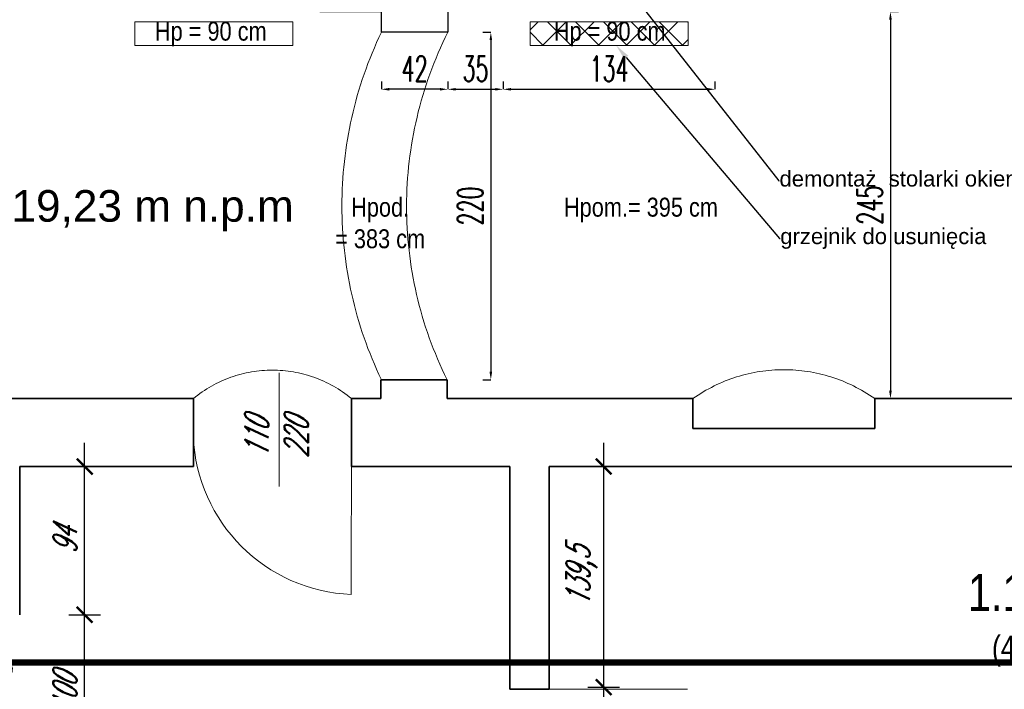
# Model space of a CAD drawing. Header units: millimetres. Extents: x 402 to 79005, y -7782 to 89952.
# Tile 177 of 256: x 26021 to 26644, y 28995 to 29419. Entities that reach past the tile are written whole.
import ezdxf
from ezdxf import colors
from ezdxf.entities.mleader import LeaderData, LeaderLine
from ezdxf.math import Vec2, Vec3

# ---------------------------------------------------------------- set-up
doc = ezdxf.new("R2010")
doc.units = ezdxf.units.MM
doc.header["$LTSCALE"] = 10
doc.linetypes.add('DASHED', pattern=[19.05, 12.7, -6.35])
doc.layers.get('0').update_dxf_attribs({"lineweight": 0})
doc.layers.get('Defpoints').update_dxf_attribs({"color": 253})
for name, color, linetype, lineweight in [('000_rzedne', 7, 'Continuous', 0), ('01 parter - ściany', 253, 'Continuous', 35), ('03_drzwi', 253, 'Continuous', 15), ('04-2_nad', 253, 'DASHED', 5), ('05-01_wymiary', 253, 'Continuous', 5), ('05-03_opis', 253, 'Continuous', 5), ('0_A_GRANICA OPRACOWANIA', 1, 'Continuous', 0), ('0_A_GRZEJNKI', 6, 'Continuous', 0), ('0_A_WYMIAROWANIE', 1, 'Continuous', 5), ('0_A_ŚCIANY ', 253, 'Continuous', 30), ('0_OPISY', 1, 'Continuous', 0), ('0_PROJ DEMONTAŻE', 10, 'Continuous', 0), ('0_PROJ WYBURZENIA', 1, 'Continuous', 0)]:
    doc.layers.add(name, color=color, linetype=linetype, lineweight=lineweight)
doc.styles.add('ariel', font='ARIAL.TTF', dxfattribs={"width": 0.8})
doc.styles.add('ariel_wym', font='simplex.shx', dxfattribs={"width": 0.65, "oblique": 25})
doc.styles.add('SIMPLEXD', font='simplex.shx', dxfattribs={"width": 0.6})
doc.styles.get("Standard").update_dxf_attribs({"font": 'arial.ttf'})
doc.styles.add('ZAGOSP', font='txt', dxfattribs={"height": 0.8})
doc.dimstyles.new('1-100', dxfattribs={"dimtxt": 16, "dimasz": 5, "dimexe": 0, "dimexo": 0, "dimgap": 5, "dimtad": 1, "dimdec": 1, "dimtxsty": 'SIMPLEXD', "dimcen": 5, "dimclrt": 256, "dimadec": 0, "dimazin": 0, "dimtfac": 1, "dimtdec": 0, "dimtix": 1, "dimtmove": 1, "dimatfit": 3, "dimldrblk": 'LP', "dimfxl": 0, "dimarcsym": 0})
doc.dimstyles.new('ariel 50 wnętrze', dxfattribs={"dimtxt": 15, "dimasz": 10, "dimexe": 10, "dimexo": 0, "dimgap": 5, "dimtad": 1, "dimdec": 1, "dimrnd": 0.5, "dimtxsty": 'ariel_wym', "dimblk": 'ARCHTICK', "dimcen": 2.5, "dimdle": 15, "dimazin": 0, "dimtfac": 1, "dimtdec": 1, "dimtix": 1, "dimtmove": 0, "dimatfit": 3, "dimldrblk": 'DOT', "dimfxl": 0, "dimarcsym": 0})

# ---------------------------------------------------------------- blocks, each defined once
blk = doc.blocks.new('_ArchTick')
at = {"color": 0, "linetype": 'ByBlock', "const_width": 0.15}
blk.add_lwpolyline([(-0.5, -0.5), (0.5, 0.5)], dxfattribs=at)
blk = doc.blocks.new('*D1155')
at = {"layer": '05-01_wymiary', "color": 0, "lineweight": -2}
for p, q in [((26061.93, 28927.64), (26061.93, 29057.64)), ((26051.93, 29042.64), (26071.93, 29042.64)), ((26051.93, 28942.64), (26071.93, 28942.64))]:
    blk.add_line(p, q, dxfattribs=at)
at = {"layer": 'Defpoints', "color": 0}
for p in [(26020.83, 29042.64), (26061.93, 29042.64), (26020.83, 28942.64)]:
    blk.add_point(p, dxfattribs=at)
at = {"layer": '05-01_wymiary', "color": 0, "lineweight": -2, "xscale": 10, "yscale": 10, "zscale": 10}
for p, rotation in [((26061.93, 29042.64), 90), ((26061.93, 28942.64), 270)]:
    blk.add_blockref('_ArchTick', p, dxfattribs=dict(at, rotation=rotation))
at = {"layer": '05-01_wymiary', "color": 0, "insert": (26049.43, 28992.64), "char_height": 15, "attachment_point": 5, "rotation": 90, "style": 'ariel_wym'}
blk.add_mtext('100', dxfattribs=at)
blk = doc.blocks.new('_Dot')
at = {"color": 0, "linetype": 'ByBlock', "lineweight": -2}
blk.add_line((-0.5, 0), (-1, 0), dxfattribs=at)
at = {"color": 0, "linetype": 'ByBlock', "const_width": 0.5}
blk.add_lwpolyline([(-0.25, 0, 1), (0.25, 0, 1)], format="xyb", close=True, dxfattribs=at)
blk = doc.blocks.new('*D1156')
at = {"layer": '05-01_wymiary', "color": 0, "lineweight": -2}
for p, q in [((26061.93, 29027.64), (26061.93, 29151.5)), ((26051.93, 29136.5), (26071.93, 29136.5)), ((26051.93, 29042.64), (26071.93, 29042.64))]:
    blk.add_line(p, q, dxfattribs=at)
at = {"layer": 'Defpoints', "color": 0}
for p in [(26020.83, 29136.5), (26061.93, 29136.5), (26020.83, 29042.64)]:
    blk.add_point(p, dxfattribs=at)
at = {"layer": '05-01_wymiary', "color": 0, "lineweight": -2, "xscale": 10, "yscale": 10, "zscale": 10}
for p, rotation in [((26061.93, 29136.5), 90), ((26061.93, 29042.64), 270)]:
    blk.add_blockref('_ArchTick', p, dxfattribs=dict(at, rotation=rotation))
at = {"layer": '05-01_wymiary', "color": 0, "insert": (26049.43, 29089.57), "char_height": 15, "attachment_point": 5, "rotation": 90, "style": 'ariel_wym'}
blk.add_mtext('94', dxfattribs=at)
blk = doc.blocks.new('*D1157')
at = {"layer": '05-01_wymiary', "color": 0, "lineweight": -2}
for p, q in [((26390.2, 29151.5), (26390.2, 28981.79)), ((26380.2, 29136.5), (26400.2, 29136.5)), ((26380.2, 28996.79), (26400.2, 28996.79))]:
    blk.add_line(p, q, dxfattribs=at)
at = {"layer": 'Defpoints', "color": 0}
for p in [(26355.83, 29136.5), (26355.83, 28996.79), (26390.2, 28996.79)]:
    blk.add_point(p, dxfattribs=at)
at = {"layer": '05-01_wymiary', "color": 0, "lineweight": -2, "xscale": 10, "yscale": 10, "zscale": 10}
for p, rotation in [((26390.2, 29136.5), 90), ((26390.2, 28996.79), 270)]:
    blk.add_blockref('_ArchTick', p, dxfattribs=dict(at, rotation=rotation))
at = {"layer": '05-01_wymiary', "color": 0, "insert": (26376.27, 29066.64), "char_height": 15, "attachment_point": 5, "rotation": 90, "style": 'ariel_wym'}
blk.add_mtext('139,5', dxfattribs=at)
blk = doc.blocks.new('*D1158')
at = {"layer": '05-01_wymiary', "color": 0, "lineweight": -2}
for p, q in [((26390.2, 29011.79), (26390.2, 28881.79)), ((26380.2, 28996.79), (26400.2, 28996.79)), ((26380.2, 28896.79), (26400.2, 28896.79))]:
    blk.add_line(p, q, dxfattribs=at)
at = {"layer": 'Defpoints', "color": 0}
for p in [(26355.83, 28996.79), (26355.83, 28896.79), (26390.2, 28896.79)]:
    blk.add_point(p, dxfattribs=at)
at = {"layer": '05-01_wymiary', "color": 0, "lineweight": -2, "xscale": 10, "yscale": 10, "zscale": 10}
for p, rotation in [((26390.2, 28996.79), 90), ((26390.2, 28896.79), 270)]:
    blk.add_blockref('_ArchTick', p, dxfattribs=dict(at, rotation=rotation))
at = {"layer": '05-01_wymiary', "color": 0, "insert": (26377.7, 28946.79), "char_height": 15, "attachment_point": 5, "rotation": 90, "style": 'ariel_wym'}
blk.add_mtext('100', dxfattribs=at)
blk = doc.blocks.new('*D3749')
at = {"layer": '0_A_WYMIAROWANIE', "color": 0, "lineweight": -2}
for p, q in [((26576.62, 29424.5), (26571.62, 29424.5)), ((26571.62, 29419.5), (26571.62, 29184.5)), ((26576.62, 29179.5), (26571.62, 29179.5))]:
    blk.add_line(p, q, dxfattribs=at)
at = {"layer": '0_A_WYMIAROWANIE', "color": 0, "lineweight": 9}
for points in [[(26572.45, 29419.5), (26570.79, 29419.5), (26571.62, 29424.5)], [(26570.79, 29184.5), (26572.45, 29184.5), (26571.62, 29179.5)]]:
    blk.add_solid(points, dxfattribs=at)
at = {"layer": 'Defpoints', "color": 0, "lineweight": 9}
for p in [(26632.22, 29424.5), (26571.62, 29179.5), (26632.22, 29179.5)]:
    blk.add_point(p, dxfattribs=at)
at = {"layer": '0_A_WYMIAROWANIE', "insert": (26558.62, 29302), "char_height": 16, "attachment_point": 5, "rotation": 90, "style": 'SIMPLEXD'}
blk.add_mtext('245', dxfattribs=at)
blk = doc.blocks.new('LP')
for p, q in [((0, 0), (-1, 0)), ((0, 1), (0, 0)), ((0, -1), (0, 0)), ((0, 0), (1, 0))]:
    blk.add_line(p, q)
at = {"const_width": 0.2}
blk.add_lwpolyline([(0.71, 0.71), (-0.71, -0.71)], dxfattribs=at)
blk = doc.blocks.new('*D3750')
at = {"layer": '0_A_WYMIAROWANIE', "color": 0, "lineweight": -2}
for p, q in [((26313.86, 29411.5), (26318.86, 29411.5)), ((26318.86, 29406.5), (26318.86, 29196.51)), ((26313.86, 29191.51), (26318.86, 29191.51))]:
    blk.add_line(p, q, dxfattribs=at)
at = {"layer": '0_A_WYMIAROWANIE', "color": 0, "lineweight": 9}
for points in [[(26319.69, 29406.5), (26318.02, 29406.5), (26318.86, 29411.5)], [(26318.02, 29196.51), (26319.69, 29196.51), (26318.86, 29191.51)]]:
    blk.add_solid(points, dxfattribs=at)
at = {"layer": 'Defpoints', "color": 0, "lineweight": 9}
for p in [(26291.65, 29411.5), (26291.17, 29191.51), (26318.86, 29191.51)]:
    blk.add_point(p, dxfattribs=at)
at = {"layer": '0_A_WYMIAROWANIE', "insert": (26305.86, 29301.51), "char_height": 16, "attachment_point": 5, "rotation": 90, "style": 'SIMPLEXD'}
blk.add_mtext('220', dxfattribs=at)
blk = doc.blocks.new('*D3751')
at = {"layer": '0_A_WYMIAROWANIE', "color": 0, "lineweight": -2}
for p, q in [((26291.65, 29380.37), (26291.65, 29375.37)), ((26326.65, 29380.37), (26326.65, 29375.37)), ((26296.65, 29375.37), (26321.65, 29375.37))]:
    blk.add_line(p, q, dxfattribs=at)
at = {"layer": '0_A_WYMIAROWANIE', "color": 0, "lineweight": 9}
for points in [[(26296.65, 29376.2), (26296.65, 29374.54), (26291.65, 29375.37)], [(26321.65, 29374.54), (26321.65, 29376.2), (26326.65, 29375.37)]]:
    blk.add_solid(points, dxfattribs=at)
at = {"layer": 'Defpoints', "color": 0, "lineweight": 9}
for p in [(26291.65, 29411.99), (26326.65, 29411.99), (26326.65, 29375.37)]:
    blk.add_point(p, dxfattribs=at)
at = {"layer": '0_A_WYMIAROWANIE', "insert": (26309.15, 29388.37), "char_height": 16, "attachment_point": 5, "style": 'SIMPLEXD'}
blk.add_mtext('35', dxfattribs=at)
blk = doc.blocks.new('*D3752')
at = {"layer": '0_A_WYMIAROWANIE', "color": 0, "lineweight": -2}
for p, q in [((26326.65, 29380.37), (26326.65, 29375.37)), ((26460.65, 29380.37), (26460.65, 29375.37)), ((26331.65, 29375.37), (26455.65, 29375.37))]:
    blk.add_line(p, q, dxfattribs=at)
at = {"layer": '0_A_WYMIAROWANIE', "color": 0, "lineweight": 9}
for points in [[(26331.65, 29376.2), (26331.65, 29374.54), (26326.65, 29375.37)], [(26455.65, 29374.54), (26455.65, 29376.2), (26460.65, 29375.37)]]:
    blk.add_solid(points, dxfattribs=at)
at = {"layer": 'Defpoints', "color": 0, "lineweight": 9}
for p in [(26460.65, 29416.56), (26326.65, 29411.99), (26460.65, 29375.37)]:
    blk.add_point(p, dxfattribs=at)
at = {"layer": '0_A_WYMIAROWANIE', "insert": (26393.65, 29388.37), "char_height": 16, "attachment_point": 5, "style": 'SIMPLEXD'}
blk.add_mtext('134', dxfattribs=at)
blk = doc.blocks.new('*D3753')
at = {"layer": '0_A_WYMIAROWANIE', "color": 0, "lineweight": -2}
for p, q in [((26249.65, 29380.37), (26249.65, 29375.37)), ((26291.65, 29380.37), (26291.65, 29375.37)), ((26286.65, 29375.37), (26254.65, 29375.37))]:
    blk.add_line(p, q, dxfattribs=at)
at = {"layer": '0_A_WYMIAROWANIE', "color": 0, "lineweight": 9}
for points in [[(26254.65, 29376.2), (26254.65, 29374.54), (26249.65, 29375.37)], [(26286.65, 29374.54), (26286.65, 29376.2), (26291.65, 29375.37)]]:
    blk.add_solid(points, dxfattribs=at)
at = {"layer": 'Defpoints', "color": 0, "lineweight": 9}
for p in [(26249.65, 29398.99), (26291.65, 29399.99), (26249.65, 29375.37)]:
    blk.add_point(p, dxfattribs=at)
at = {"layer": '0_A_WYMIAROWANIE', "insert": (26270.65, 29388.37), "char_height": 16, "attachment_point": 5, "style": 'SIMPLEXD'}
blk.add_mtext('42', dxfattribs=at)

msp = doc.modelspace()

# ---------------------------------------------------------------- hatches: boundary and pattern name
at = {"layer": '0_PROJ WYBURZENIA', "lineweight": 0, "ltscale": 100}
h = msp.add_hatch(dxfattribs=at)
h.set_pattern_fill('ANSI37', color=256, scale=100, style=0)
h.set_pattern_definition([(45, (27447.722, 31560.11), (-8.838835, 8.838835), []), (135, (27447.722, 31560.11), (-8.838835, -8.838835), [])])
h.paths.add_polyline_path([(26343.653, 29403.172), (26443.653, 29403.172), (26443.653, 29418.172), (26343.653, 29418.172)])

# ---------------------------------------------------------------- linework, layer by layer
at = {"layer": '01 parter - ściany'}
for p, q in [((26291.168, 29191.512), (26249.19, 29191.512)), ((26249.19, 29191.512), (26249.19, 29179.499)), ((26291.168, 29191.512), (26291.168, 29179.499)), ((26130.676, 29179.499), (25633.272, 29179.499)), ((26130.676, 29179.499), (26130.676, 29136.499)), ((26249.19, 29179.499), (26230.676, 29179.499)), ((26230.676, 29179.499), (26230.676, 29136.499)), ((26446.676, 29179.499), (26291.168, 29179.499)), ((26446.676, 29179.499), (26446.676, 29160.499)), ((27314.598, 29179.499), (26561.676, 29179.499)), ((26561.676, 29160.499), (26561.676, 29179.499)), ((26446.676, 29160.499), (26561.676, 29160.499)), ((26130.676, 29136.499), (26020.835, 29136.499)), ((26020.835, 29042.635), (26020.835, 29136.499)), ((26330.835, 29136.499), (26230.676, 29136.499)), ((26330.835, 28995.519), (26330.835, 29136.499)), ((27166.835, 29136.499), (26355.835, 29136.499)), ((26355.835, 28995.519), (26355.835, 29136.499)), ((26355.835, 28995.519), (26330.835, 28995.519)), ((26355.835, 28996.791), (26355.835, 28995.519))]:
    msp.add_line(p, q, dxfattribs=at)
at = {"layer": '03_drzwi'}
for p, q in [((26185.064, 29123.894), (26185.044, 29195.804)), ((26230.611, 29055.499), (26230.676, 29155.499)), ((26443.335, 28995.453), (26343.335, 28995.519))]:
    msp.add_line(p, q, dxfattribs=at)
msp.add_arc((26234.904, 29159.724), 104.314, 182.321384, 267.641137, dxfattribs=at)
at = {"layer": '04-2_nad', "ltscale": 2}
for centre, radius, start, end in [((26478.942, 29301.506), 254.306, 154.372282, 205.627718), ((26512.566, 29301.018), 246.999, 153.429993, 206.317502), ((26504.176, 29098.548), 99.294, 54.613398, 125.386602), ((26180.676, 29119.313), 78.245, 50.281519, 129.718481)]:
    msp.add_arc(centre, radius, start, end, dxfattribs=at)
at = {"layer": '0_A_GRANICA OPRACOWANIA', "color": 1, "linetype": 'DASHED', "const_width": 4}
msp.add_lwpolyline([(25790.687, 30406.325), (26803.781, 30406.325), (26803.781, 29012.403), (25790.687, 29012.403)], close=True, dxfattribs=at)
at = {"layer": '0_A_GRZEJNKI', "lineweight": 0}
for points in [[(26093.653, 29418.172), (26193.653, 29418.172), (26193.653, 29403.172), (26093.653, 29403.172), (26093.653, 29418.172)], [(26343.653, 29418.172), (26443.653, 29418.172), (26443.653, 29403.172), (26343.653, 29403.172), (26343.653, 29418.172)]]:
    msp.add_lwpolyline(points, dxfattribs=at)
at = {"layer": '0_A_ŚCIANY ', "lineweight": 30}
msp.add_lwpolyline([(26291.653, 29424.499), (26291.653, 29411.499), (26249.653, 29411.499), (26249.653, 29424.499), (26210.653, 29424.499)], dxfattribs=at)
at = {"layer": '0_PROJ DEMONTAŻE', "linetype": 'DASHED', "lineweight": 0}
msp.add_lwpolyline([(26343.653, 29403.172), (26443.653, 29403.172), (26443.653, 29418.172), (26343.653, 29418.172)], close=True, dxfattribs=at)

# ---------------------------------------------------------------- texts
at = {"color": 1, "lineweight": 30, "ltscale": 100, "char_height": 12, "width": 185.4507, "attachment_point": 2}
for s, insert in [('{\\fArial Narrow|b0|i0|c238|p34;Hp = 90 cm}', (26141.71, 29418.172)), ('{\\fArial Narrow|b0|i0|c238|p34;Hp = 90 cm}', (26394.041, 29418.172)), ('{\\fArial Narrow|b0|i0|c238|p34;Hpod. \\P= 383 cm}', (26248.842, 29306.732)), ('{\\fArial Narrow|b0|i0|c238|p34;Hpom.= 395 cm}', (26413.821, 29306.732))]:
    msp.add_mtext(s, dxfattribs=dict(at, insert=insert))
at = {"layer": '000_rzedne', "color": 1, "lineweight": 0, "insert": (26194.201, 29311.546), "char_height": 20, "width": 434.43083, "attachment_point": 3, "style": 'ZAGOSP'}
msp.add_mtext('{\\fArial|b0|i0|c238|p34;%%P0,00 = 19,23 m n.p.m}', dxfattribs=at)
at = {"layer": '03_drzwi', "char_height": 15, "width": 160.59049, "attachment_point": 1, "style": 'ariel_wym'}
for s, insert, rotation in [('110\\P220', (26163.278, 29141.958), 89.991501), ('80\\P200', (25994.936, 29009.785), 359.991501)]:
    msp.add_mtext(s, dxfattribs=dict(at, insert=insert, rotation=rotation))
at = {"layer": '05-03_opis', "insert": (26646.075, 29039.14), "char_height": 23.4234, "width": 108.9126, "attachment_point": 5, "style": 'ariel'}
msp.add_mtext('{\\fArial|b0|i0|c238|p34;1.10\\P\\H0.6404x;(4)}', dxfattribs=at)

# ---------------------------------------------------------------- dimensions: what is measured, and where the dimension line sits
at = {"layer": '05-01_wymiary'}
for base, p1, p2, picture, middle in [((26061.933, 29136.499), (26020.835, 29042.635), (26020.835, 29136.499), '*D1156', (26049.433, 29089.567)), ((26061.933, 29042.635), (26020.835, 28942.635), (26020.835, 29042.635), '*D1155', (26049.433, 28992.635)), ((26390.203, 28896.791), (26355.835, 28996.791), (26355.835, 28896.791), '*D1158', (26377.703, 28946.791))]:
    dim = msp.add_linear_dim(base=base, p1=p1, p2=p2, angle=90, dimstyle='ariel 50 wnętrze', override={"dimtmove": 1}, dxfattribs=at)
    dim.commit()
    dim.dimension.update_dxf_attribs({"geometry": picture, "text_midpoint": middle})
dim = msp.add_linear_dim(base=(26390.203, 28996.791), p1=(26355.835, 29136.499), p2=(26355.835, 28996.791), angle=90, dimstyle='ariel 50 wnętrze', dxfattribs=at)
dim.commit()
dim.dimension.update_dxf_attribs({"geometry": '*D1157', "text_midpoint": (26376.275, 29066.645)})
at = {"layer": '0_A_WYMIAROWANIE', "color": 1}
for base, p1, p2, picture, middle in [((26571.619, 29179.499), (26632.217, 29424.499), (26632.217, 29179.499), '*D3749', (26558.619, 29301.999)), ((26318.858, 29191.512), (26291.653, 29411.499), (26291.168, 29191.512), '*D3750', (26305.858, 29301.506))]:
    dim = msp.add_linear_dim(base=base, p1=p1, p2=p2, angle=90, dimstyle='1-100', dxfattribs=at)
    dim.commit()
    dim.dimension.update_dxf_attribs({"geometry": picture, "text_midpoint": middle})
for base, p1, p2, picture, middle in [((26460.653, 29375.371), (26326.653, 29411.986), (26460.653, 29416.557), '*D3752', (26393.653, 29388.371)), ((26326.653, 29375.371), (26291.653, 29411.986), (26326.653, 29411.986), '*D3751', (26309.153, 29388.371)), ((26249.653, 29375.371), (26291.653, 29399.986), (26249.653, 29398.986), '*D3753', (26270.653, 29388.371))]:
    dim = msp.add_linear_dim(base=base, p1=p1, p2=p2, dimstyle='1-100', dxfattribs=at)
    dim.commit()
    dim.dimension.update_dxf_attribs({"geometry": picture, "text_midpoint": middle})

# ---------------------------------------------------------------- leaders
at = {"layer": '0_OPISY', "color": 5, "lineweight": 0}
ml = msp.add_multileader_mtext('Standard', dxfattribs=at)
ml.set_content('demontaż  stolarki okiennej ', color=5)
ml.set_leader_properties()
ml.build(insert=Vec2(0, 0))
ml.multileader.update_dxf_attribs({"dogleg_length": 0.36, "arrow_head_size": 10})
ctx = ml.context
ctx.base_point, ctx.char_height, ctx.arrow_head_size, ctx.landing_gap_size, ctx.plane_origin = Vec3(26501.343, 29317.331), 10, 10, 0.09, Vec3(26209.945, 29566.014)
notes = []
notes.append((ctx, [(0, (1, 1, 0), (26500.983, 29317.331), (1, 0), 0.36, [(0, [(26396.006, 29451.497)], 0, [])])]))
ctx.mtext.insert, ctx.mtext.flow_direction = Vec3(26501.433, 29323.801), 5
ml = msp.add_multileader_mtext('Standard', dxfattribs=at)
ml.set_content('grzejnik do usunięcia', color=5)
ml.set_leader_properties()
ml.build(insert=Vec2(0, 0))
ml.multileader.update_dxf_attribs({"dogleg_length": 0.36, "arrow_head_size": 10})
ctx = ml.context
ctx.base_point, ctx.char_height, ctx.arrow_head_size, ctx.landing_gap_size, ctx.plane_origin = Vec3(26501.83, 29280.869), 10, 10, 0.09, Vec3(26470.158, 29322.296)
notes.append((ctx, [(0, (1, 1, 0), (26501.47, 29280.869), (1, 0), 0.36, [(0, [(26398.108, 29403.172)], 0, [])])]))
ctx.mtext.insert, ctx.mtext.flow_direction = Vec3(26501.92, 29287.339), 5
for ctx, leaders in notes:
    for number, flags, end, landing, length, lines in leaders:
        leader = LeaderData()
        leader.index, (leader.has_last_leader_line, leader.has_dogleg_vector, leader.attachment_direction) = number, flags
        leader.last_leader_point, leader.dogleg_vector, leader.dogleg_length = Vec3(end), Vec3(landing), length
        for number, points, colour, breaks in lines:
            line = LeaderLine()
            line.index, line.vertices, line.color, line.breaks = number, Vec3.list(points), colors.encode_raw_color(colour), breaks
            leader.lines.append(line)
        ctx.leaders.append(leader)

doc.saveas('drawing.dxf')
